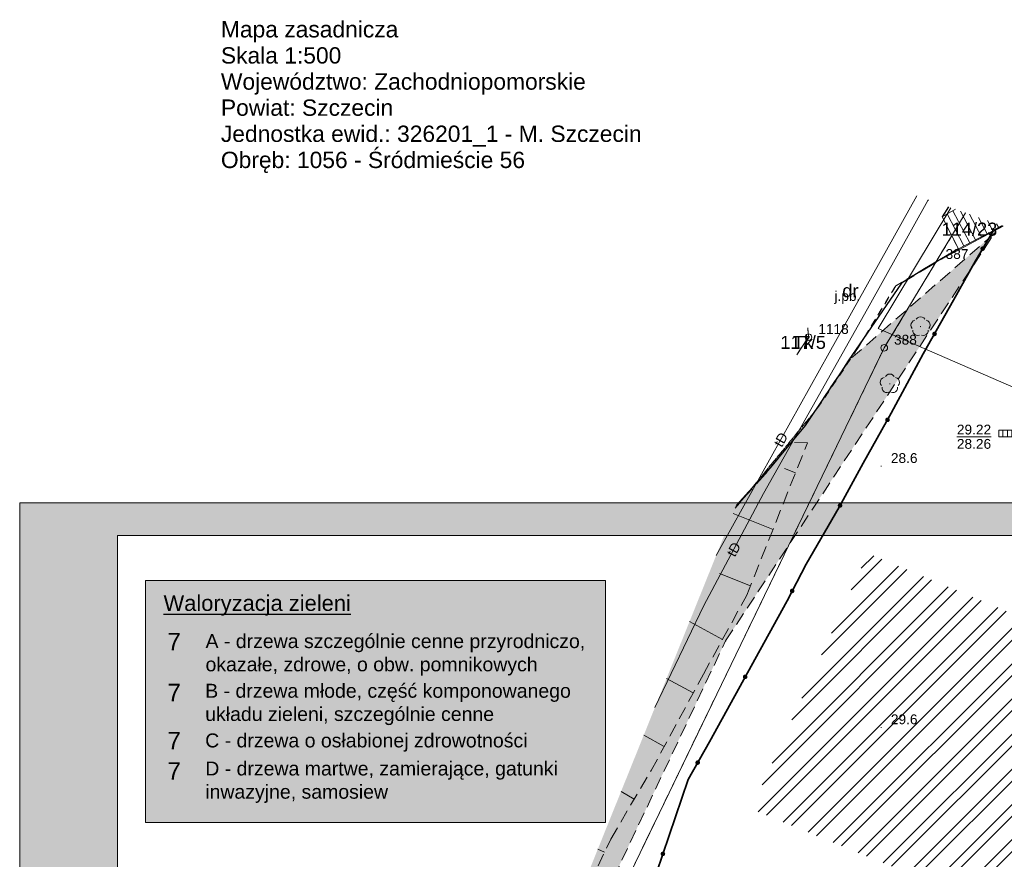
# Model space of a CAD drawing. Extents: x 5468194 to 5468404, y 5919486 to 5919674.
# Tile 2 of 15: x 5468194 to 5468269, y 5919610 to 5919674. Entities that reach past the tile are written whole.
import ezdxf
from ezdxf.enums import TextEntityAlignment as Align

# ---------------------------------------------------------------- set-up
doc = ezdxf.new("R2010")
doc.units = 0
doc.header["$PDSIZE"] = 0.75
for name, pattern in [('PRZER1-1', [2, 1, -1]), ('PRZER2-1', [3, 2, -1]), ('PRZER3-1', [4, 3, -1])]:
    doc.linetypes.add(name, pattern=pattern)
doc.layers.get('0').update_dxf_attribs({"color": 253, "linetype": 'CONTINUOUS', "lineweight": 13})
for name, color, linetype, lineweight in [('GEPPGD', 253, 'CONTINUOUS', 18), ('GEPPGD_O', 253, 'CONTINUOUS', 18), ('GESDZI', 30, 'CONTINUOUS', 18), ('GESDZI_O', 30, 'CONTINUOUS', 18), ('GESUZY', 253, 'PRZER1-1', 18), ('GESUZY_O', 253, 'PRZER1-1', 18), ('GOSRBG', 253, 'CONTINUOUS', 18), ('GSLKOG', 253, 'CONTINUOUS', 35), ('GSLKRW', 253, 'CONTINUOUS', 25), ('GSPPRB', 253, 'CONTINUOUS', 20), ('GSPRDL', 253, 'CONTINUOUS', 18), ('GSPWPN', 253, 'CONTINUOUS', 13), ('GSPWPN_O', 253, 'CONTINUOUS', 13), ('GSSKOA', 253, 'PRZER3-1', 18), ('GSSKOA_O', 253, 'PRZER3-1', 18), ('GSSSCK', 253, 'CONTINUOUS', 18), ('GSSZAD', 253, 'PRZER2-1', 18), ('GSSZSN', 253, 'PRZER2-1', 18), ('GULTPR', 253, 'CONTINUOUS', 18), ('GULTPR_O', 253, 'CONTINUOUS', 18), ('GUPKKS', 253, 'CONTINUOUS', 18), ('GUPPRZ_O', 253, 'CONTINUOUS', 18), ('ZZ_miejsce składowania materiałów', 150, 'CONTINUOUS', 13), ('ZZ_ramka', 250, 'CONTINUOUS', 13), ('ZZ_waloryzacja A', 30, 'CONTINUOUS', 30), ('ZZ_waloryzacja B', 5, 'CONTINUOUS', 30), ('ZZ_waloryzacja C', 6, 'CONTINUOUS', 30), ('ZZ_waloryzacja D', 1, 'CONTINUOUS', 30)]:
    doc.layers.add(name, color=color, linetype=linetype, lineweight=lineweight)
doc.layers.add('ZZ_legenda', color=7, linetype='CONTINUOUS')
doc.styles.add('GEO-INFO', font='arial.ttf')
doc.styles.add('TMD', font='arial.ttf', dxfattribs={"height": 1.5})

# ---------------------------------------------------------------- blocks, each defined once
blk = doc.blocks.new('EPPGS')
at = {"color": 0}
blk.add_lwpolyline([(0, 0.5), (0.154508, 0.475528), (0.293893, 0.404508), (0.404508, 0.293893), (0.475528, 0.154508), (0.5, 0), (0.475528, -0.154508), (0.404508, -0.293893), (0.293893, -0.404508), (0.154508, -0.475528), (0, -0.5), (-0.154508, -0.475528), (-0.293893, -0.404508), (-0.404508, -0.293893), (-0.475528, -0.154508), (-0.5, 0), (-0.475528, 0.154508), (-0.404508, 0.293893), (-0.293893, 0.404508), (-0.154508, 0.475528)], close=True, dxfattribs=at)
blk = doc.blocks.new('KOLO')
blk.add_hatch(color=0).paths.add_polyline_path([(-0.5, 0), (-0.482963, -0.12941), (-0.433013, -0.25), (-0.353553, -0.353553), (-0.25, -0.433013), (-0.12941, -0.482963), (0, -0.5), (0.12941, -0.482963), (0.25, -0.433013), (0.353553, -0.353553), (0.433013, -0.25), (0.482963, -0.12941), (0.5, 0), (0.482963, 0.12941), (0.433013, 0.25), (0.353553, 0.353553), (0.25, 0.433013), (0.12941, 0.482963), (0, 0.5), (-0.12941, 0.482963), (-0.25, 0.433013), (-0.353553, 0.353553), (-0.433013, 0.25), (-0.482963, 0.12941)])
blk = doc.blocks.new('EPPGN')
blk.add_hatch(color=0).paths.add_polyline_path([(0, -0.09), (0.027812, -0.085595), (0.052901, -0.072812), (0.072812, -0.052901), (0.085595, -0.027812), (0.09, 0), (0.085595, 0.027812), (0.072812, 0.052901), (0.052901, 0.072812), (0.027812, 0.085595), (0, 0.09), (-0.027812, 0.085595), (-0.052901, 0.072812), (-0.072812, 0.052901), (-0.085595, 0.027812), (-0.09, 0), (-0.085595, -0.027812), (-0.072812, -0.052901), (-0.052901, -0.072812), (-0.027812, -0.085595)])
blk = doc.blocks.new('SPDLP')
blk.add_hatch(color=0).paths.add_polyline_path([(0, -0.09), (0.027812, -0.085595), (0.052901, -0.072812), (0.072812, -0.052901), (0.085595, -0.027812), (0.09, 0), (0.085595, 0.027812), (0.072812, 0.052901), (0.052901, 0.072812), (0.027812, 0.085595), (0, 0.09), (-0.027812, 0.085595), (-0.052901, 0.072812), (-0.072812, 0.052901), (-0.085595, 0.027812), (-0.09, 0), (-0.085595, -0.027812), (-0.072812, -0.052901), (-0.052901, -0.072812), (-0.027812, -0.085595)])
at = {"color": 0}
for points in [[(-1.271938, -0.268652), (-1.40916, -0.048001), (-1.462858, 0.20623), (-1.426585, 0.463525), (-1.304695, 0.693003), (-1.11182, 0.867117), (-0.871109, 0.964971)], [(-0.648554, 1.126667), (-0.481106, 1.325358), (-0.255912, 1.454989), (0, 1.5), (0.255912, 1.454989), (0.481106, 1.325358), (0.648554, 1.126667)], [(0.871109, 0.964971), (1.11182, 0.867117), (1.304695, 0.693003), (1.426585, 0.463525), (1.462858, 0.20623), (1.40916, -0.048001), (1.271938, -0.268652)], [(-0.137547, -1.292703), (-0.389802, -1.355024), (-0.648184, -1.327532), (-0.881678, -1.213525), (-1.062258, -1.026689), (-1.168249, -0.78945), (-1.186929, -0.530282)], [(1.186929, -0.530282), (1.168249, -0.78945), (1.062258, -1.026689), (0.881678, -1.213525), (0.648184, -1.327532), (0.389802, -1.355024), (0.137547, -1.292703)]]:
    blk.add_lwpolyline(points, dxfattribs=at)
blk = doc.blocks.new('SUUS05')
at = {"color": 0}
blk.add_lwpolyline([(0.5, -0.25), (-0.5, -0.25), (-0.5, 0.25), (0.5, 0.25)], close=True, dxfattribs=at)
for points in [[(-0.175, -0.25), (-0.175, 0.25)], [(0.175, -0.25), (0.175, 0.25)]]:
    blk.add_lwpolyline(points, dxfattribs=at)
blk = doc.blocks.new('legenda walor.')
at = {"layer": 'ZZ_ramka', "true_color": 0xffffff}
blk.add_hatch(color=7, dxfattribs=at).paths.add_polyline_path([(-35.212, 18.542), (0, 18.542), (0, 0), (-35.212, 0)])
at = {"layer": 'ZZ_ramka'}
blk.add_lwpolyline([(-35.212, 18.542), (0, 18.542), (0, 0), (-35.212, 0)], close=True, dxfattribs=at)
at = {"layer": 'ZZ_legenda', "attachment_point": 1, "style": 'TMD'}
for s, insert, char_height, width in [('{\\LWaloryzacja zieleni}', (-33.838, 17.406, 10.1), 1.2, 38.94918), ('A - drzewa szczególnie cenne przyrodniczo, \\Pokazałe, zdrowe, o obw. pomnikowych', (-30.622, 14.428, 10.1), 1.06711, 34.90387), ('B - drzewa młode, część komponowanego \\Pukładu zieleni, szczególnie cenne ', (-30.646, 10.626, 10.1), 1.06711, 32.77725), ('C - drzewa o osłabionej zdrowotności', (-30.65, 6.824, 10.1), 1.06711, 27.26443), ('D - drzewa martwe, zamierające, gatunki \\Pinwazyjne, samosiew', (-30.643, 4.675, 10.1), 1.06711, 34.49351)]:
    blk.add_mtext(s, dxfattribs=dict(at, insert=insert, char_height=char_height, width=width))
at = {"layer": 'ZZ_waloryzacja A', "insert": (-33.543, 14.527, 10.1), "char_height": 1.334, "attachment_point": 1, "style": 'TMD'}
blk.add_mtext('7', dxfattribs=at)
at = {"layer": 'ZZ_waloryzacja B', "insert": (-33.543, 10.626, 10.1), "char_height": 1.334, "attachment_point": 1, "style": 'TMD'}
blk.add_mtext('7', dxfattribs=at)
at = {"layer": 'ZZ_waloryzacja C', "insert": (-33.543, 6.943, 10.1), "char_height": 1.334, "attachment_point": 1, "style": 'TMD'}
blk.add_mtext('7', dxfattribs=at)
at = {"layer": 'ZZ_waloryzacja D', "insert": (-33.543, 4.625, 10.1), "char_height": 1.334, "attachment_point": 1, "style": 'TMD'}
blk.add_mtext('7', dxfattribs=at)

msp = doc.modelspace()

# ---------------------------------------------------------------- hatches: boundary and pattern name
at = {"layer": 'GSSZAD', "linetype": 'Continuous', "lineweight": 18}
h = msp.add_hatch(dxfattribs=at)
h.set_pattern_fill('OTZK', color=256, scale=0.5, style=0)
h.set_pattern_definition([(0, (5460000, 5910000), (3, 3), [0.3827, -5.6173]), (0, (5460000, 5910000.924), (3, 3), [0.3827, -5.6173]), (90, (5459999.7294, 5910000.2706), (-3, 3), [0.3827, -5.6173]), (90, (5460000.6533, 5910000.2706), (-3, 3), [0.3827, -5.6173]), (45, (5460000.3827, 5910000), (-3, 3), [0.3826834, -3.8599573]), (45, (5459999.7294, 5910000.6533), (-3, 3), [0.3826834, -3.8599573]), (135, (5460000, 5910000), (-3, -3), [0.3826834, -3.8599573]), (135, (5460000.6533, 5910000.6533), (-3, -3), [0.3826834, -3.8599573]), (0, (5460003, 5910000.924), (3, 3), [0.3827, -5.6173]), (90, (5460002.7294, 5910000.2706), (-3, 3), [0.3827, -5.6173]), (90, (5460003.6533, 5910000.2706), (-3, 3), [0.3827, -5.6173]), (45, (5460003.567, 5910000.1836), (-3, 3), [0.1233591, -4.1192816]), (45, (5460002.7294, 5910000.6533), (-3, 3), [0.3826834, -3.8599573]), (135, (5460002.817, 5910000.1836), (-3, -3), [0.1233591, -4.1192816]), (135, (5460003.6533, 5910000.6533), (-3, -3), [0.3826834, -3.8599573])])
h.paths.add_polyline_path([(5468257.49, 5919648.07), (5468254.19, 5919643.12), (5468251.2, 5919639.51), (5468248.921, 5919637.023), (5468209.435, 5919539.064), (5468211.991, 5919538.13), (5468214.54, 5919544.84), (5468218.13, 5919554.54), (5468225.87, 5919571.91), (5468234.37, 5919597.64), (5468248.09, 5919626.63), (5468268.67, 5919657.82)], flags=0)
at = {"layer": 'ZZ_miejsce składowania materiałów'}
h = msp.add_hatch(dxfattribs=at)
h.set_pattern_fill('ANSI32', color=256, scale=0.2, style=0)
h.paths.add_polyline_path([(5468258.998, 5919633.336), (5468278.514, 5919625.175), (5468270.78, 5919605.313), (5468250.036, 5919613.763)])
at = {"layer": 'ZZ_ramka', "true_color": 0xffffff}
h = msp.add_hatch(color=7, dxfattribs=at)
h.paths.add_polyline_path([(5468401.523, 5919491.204), (5468201.523, 5919491.204), (5468201.523, 5919634.704), (5468401.523, 5919634.704)], flags=16)
h.paths.add_polyline_path([(5468194.023, 5919637.204), (5468404.023, 5919637.204), (5468404.023, 5919488.704), (5468194.023, 5919488.704)])

# ---------------------------------------------------------------- linework, layer by layer
at = {"layer": 'GESDZI', "linetype": 'Continuous', "lineweight": 18, "elevation": 10.22}
for points in [[(5468236.79, 5919600.59), (5468260.24, 5919649.06), (5468264.19, 5919655.62), (5468266.47, 5919659.398)], [(5468266.47, 5919659.398), (5468264.19, 5919655.62), (5468269.338, 5919658.389)], [(5468269.338, 5919658.389), (5468264.19, 5919655.62), (5468260.24, 5919649.06), (5468236.79, 5919600.59), (5468236.7, 5919594.41), (5468213.438, 5919537.601)], [(5468254.386, 5919650.584), (5468254.44, 5919649.88), (5468253.613, 5919648.665)], [(5468253.613, 5919648.665), (5468254.44, 5919649.88), (5468254.386, 5919650.584)]]:
    msp.add_lwpolyline(points, dxfattribs=at)
at = {"layer": 'GESUZY', "linetype": 'PRZER1-1', "lineweight": 18, "ltscale": 0.5, "elevation": 10.08}
for points in [[(5468266.47, 5919659.398), (5468264.19, 5919655.62), (5468260.24, 5919649.06), (5468236.79, 5919600.59), (5468236.7, 5919594.41), (5468213.438, 5919537.601)], [(5468248.826, 5919636.789), (5468249.486, 5919637.571), (5468255.154, 5919644.486), (5468258.193, 5919649.003), (5468261.122, 5919653.81), (5468264.19, 5919655.62), (5468266.47, 5919659.398)], [(5468213.438, 5919537.601), (5468236.7, 5919594.41), (5468236.79, 5919600.59), (5468260.24, 5919649.06), (5468264.19, 5919655.62), (5468261.122, 5919653.81), (5468258.193, 5919649.003), (5468255.154, 5919644.486), (5468249.486, 5919637.571), (5468248.826, 5919636.789)], [(5468253.613, 5919648.665), (5468254.44, 5919649.88), (5468254.386, 5919650.584)], [(5468254.386, 5919650.584), (5468254.44, 5919649.88), (5468253.613, 5919648.665)]]:
    msp.add_lwpolyline(points, dxfattribs=at)
at = {"layer": 'GOSRBG', "linetype": 'Continuous', "lineweight": 18, "elevation": 10.04}
msp.add_lwpolyline([(5468265.344, 5919659.794), (5468259.784, 5919650.547), (5468390.529, 5919593.714), (5468400.349, 5919607.998), (5468401.028, 5919609.037)], dxfattribs=at)
at = {"layer": 'GSLKOG', "linetype": 'Continuous', "lineweight": 35, "elevation": 10.18}
msp.add_lwpolyline([(5468269.299, 5919658.402), (5468268.602, 5919658.039), (5468267.231, 5919655.728), (5468265.553, 5919652.723), (5468263.233, 5919648.594), (5468260.777, 5919644.067), (5468258.631, 5919640.239), (5468256.786, 5919636.871), (5468254.26, 5919632.49), (5468252.794, 5919629.702), (5468250.725, 5919625.948), (5468246.854, 5919618.903), (5468245.218, 5919616.016), (5468242.314, 5919607.453), (5468239.59, 5919599.35)], dxfattribs=at)
at = {"layer": 'GSLKRW', "linetype": 'Continuous', "lineweight": 25, "elevation": 10.18}
for points in [[(5468265.157, 5919659.86), (5468264.666, 5919659.093)], [(5468265.917, 5919656.639), (5468263.335, 5919655.113), (5468261.57, 5919654.01)], [(5468261.57, 5919654.01), (5468257.49, 5919648.07), (5468257.26, 5919647.69), (5468254.19, 5919643.12), (5468251.2, 5919639.51), (5468248.921, 5919637.023)], [(5468248.921, 5919637.023), (5468251.2, 5919639.51)]]:
    msp.add_lwpolyline(points, dxfattribs=at)
at = {"layer": 'GSPPRB', "linetype": 'Continuous', "lineweight": 20}
for p in [(5468268.67, 5919657.82, 10.28), (5468261.122, 5919653.81, 10.28), (5468261.57, 5919654.01, 10.28), (5468258.193, 5919649.003, 10.28), (5468257.26, 5919647.69, 10.28), (5468257.49, 5919648.07, 10.28), (5468255.154, 5919644.486, 10.28), (5468254.19, 5919643.12, 10.28), (5468251.2, 5919639.51, 10.28), (5468249.486, 5919637.571, 10.28), (5468254.26, 5919632.49, 10.28), (5468248.09, 5919626.63, 10.28)]:
    msp.add_point(p, dxfattribs=at)
at = {"layer": 'GSSKOA', "linetype": 'PRZER3-1', "lineweight": 18, "ltscale": 0.5, "elevation": 10.18}
for points in [[(5468265.157, 5919659.86), (5468264.666, 5919659.093), (5468265.917, 5919656.639), (5468261.57, 5919654.01), (5468257.49, 5919648.07), (5468257.26, 5919647.69), (5468254.19, 5919643.12), (5468251.2, 5919639.51), (5468248.921, 5919637.023)], [(5468253.557, 5919648.527), (5468254.384, 5919649.797)]]:
    msp.add_lwpolyline(points, dxfattribs=at)
at = {"layer": 'GSSSCK', "linetype": 'Continuous', "lineweight": 18, "elevation": 10.18}
for points in [[(5468265.696, 5919659.67), (5468264.666, 5919659.093)], [(5468264.666, 5919659.093), (5468265.917, 5919656.639), (5468269.299, 5919658.402)]]:
    msp.add_lwpolyline(points, dxfattribs=at)
at = {"layer": 'GSSSCK', "linetype": 'Continuous', "lineweight": 18, "elevation": 10.18, "flags": 128}
for points in [[(5468266.792, 5919657.095), (5468265.505, 5919659.563)], [(5468267.236, 5919657.326), (5468266.085, 5919659.533)], [(5468266.349, 5919656.864), (5468265.069, 5919659.319)], [(5468267.679, 5919657.558), (5468266.775, 5919659.29)], [(5468268.122, 5919657.789), (5468267.466, 5919659.047)], [(5468268.566, 5919658.02), (5468268.157, 5919658.804)], [(5468269.009, 5919658.251), (5468268.847, 5919658.561)]]:
    msp.add_lwpolyline(points, dxfattribs=at)
at = {"layer": 'GSSZAD', "linetype": 'PRZER2-1', "lineweight": 18, "ltscale": 0.5, "elevation": 10.1}
msp.add_lwpolyline([(5468211.991, 5919538.13), (5468214.54, 5919544.84), (5468218.13, 5919554.54), (5468225.87, 5919571.91), (5468234.37, 5919597.64), (5468248.09, 5919626.63), (5468268.67, 5919657.82), (5468257.49, 5919648.07), (5468254.19, 5919643.12), (5468251.2, 5919639.51), (5468248.921, 5919637.023)], dxfattribs=at)
at = {"layer": 'GSSZSN', "linetype": 'PRZER2-1', "lineweight": 18, "ltscale": 0.5, "elevation": 10.06}
for points in [[(5468212.051, 5919538.108), (5468213.513, 5919541.799), (5468214.972, 5919546.922), (5468217.385, 5919553.352), (5468218.942, 5919556.3), (5468221.739, 5919561.717), (5468222.527, 5919564.47), (5468224.103, 5919568.292), (5468225.719, 5919571.837), (5468228.419, 5919579.015), (5468231.138, 5919585.989), (5468234.053, 5919593.866), (5468234.427, 5919599.461), (5468235.748, 5919603.975), (5468239.293, 5919611.457), (5468242.388, 5919616.704), (5468246.388, 5919624.075), (5468249.715, 5919630.131), (5468254.363, 5919641.796)], [(5468254.363, 5919641.796), (5468253.109, 5919641.815), (5468251.13, 5919639.39), (5468248.877, 5919636.916)]]:
    msp.add_lwpolyline(points, dxfattribs=at)
at = {"layer": 'GSSZSN', "linetype": 'Continuous', "lineweight": 18, "elevation": 10.06, "flags": 128}
for points in [[(5468253.445, 5919639.493), (5468252.603, 5919639.828)], [(5468251.722, 5919635.169), (5468248.664, 5919636.387)], [(5468249.999, 5919630.845), (5468247.62, 5919631.793)], [(5468247.843, 5919626.725), (5468245.327, 5919628.107)], [(5468245.61, 5919622.641), (5468243.57, 5919623.748)], [(5468243.39, 5919618.55), (5468241.818, 5919619.402)], [(5468241.09, 5919614.503), (5468240.083, 5919615.098)], [(5468238.815, 5919610.447), (5468238.305, 5919610.688)]]:
    msp.add_lwpolyline(points, dxfattribs=at)
at = {"layer": 'GULTPR', "linetype": 'Continuous', "lineweight": 18, "elevation": 10.14}
for points in [[(5468263.62, 5919660.4), (5468263.586, 5919660.339), (5468259.077, 5919652.267), (5468255.499, 5919645.928), (5468250.992, 5919637.925), (5468246.435, 5919629.343), (5468242.676, 5919621.532)], [(5468262.748, 5919660.707), (5468256.033, 5919648.672), (5468248.612, 5919635.406), (5468247.37, 5919633.176)]]:
    msp.add_lwpolyline(points, dxfattribs=at)
at = {"layer": 'GUPPRZ_O', "linetype": 'Continuous', "lineweight": 9, "elevation": 10.8, "flags": 128}
msp.add_lwpolyline([(5468265.805, 5919642.26), (5468268.426, 5919642.26)], dxfattribs=at)
at = {"layer": 'ZZ_ramka', "elevation": 10.06}
for points in [[(5468194.023, 5919637.204), (5468404.023, 5919637.204), (5468404.023, 5919488.704), (5468194.023, 5919488.704)], [(5468401.523, 5919491.204), (5468201.523, 5919491.204), (5468201.523, 5919634.704), (5468401.523, 5919634.704)]]:
    msp.add_lwpolyline(points, close=True, dxfattribs=at)

# ---------------------------------------------------------------- block references
at = {"layer": 'GEPPGD', "lineweight": 18, "xscale": 0.5, "yscale": 0.5}
for name, p in [('EPPGN', (5468264.19, 5919655.62, 10.24)), ('EPPGS', (5468254.44, 5919649.88, 10.24)), ('EPPGS', (5468260.24, 5919649.06, 10.24))]:
    msp.add_blockref(name, p, dxfattribs=at)
at = {"layer": 'GSLKOG', "lineweight": 35, "xscale": 0.35, "yscale": 0.35}
for p in [(5468267.783, 5919656.659, 10.18), (5468264.095, 5919650.129, 10.18), (5468260.489, 5919643.553, 10.18), (5468256.853, 5919636.994, 10.18), (5468253.188, 5919630.451, 10.18), (5468249.585, 5919623.874, 10.18), (5468245.953, 5919617.312, 10.18), (5468243.288, 5919610.324, 10.18)]:
    msp.add_blockref('KOLO', p, dxfattribs=at)
at = {"layer": 'GSPRDL', "lineweight": 18, "xscale": 0.5, "yscale": 0.5}
for p in [(5468263.02, 5919650.69, 10.12), (5468260.67, 5919646.31, 10.12)]:
    msp.add_blockref('SPDLP', p, dxfattribs=at)
at = {"layer": 'GSPWPN', "lineweight": 13, "xscale": 0.09, "yscale": 0.09}
for p in [(5468260, 5919640, 10.08), (5468260, 5919620, 10.08)]:
    msp.add_blockref('KOLO', p, dxfattribs=at)
at = {"layer": 'GUPKKS', "lineweight": 18}
msp.add_blockref('SUUS05', (5468269.51, 5919642.506, 10.16), dxfattribs=at)
at = {"layer": 'ZZ_ramka'}
msp.add_blockref('legenda walor.', (5468238.88, 5919612.718), dxfattribs=at)

# ---------------------------------------------------------------- texts
at = {"linetype": 'Continuous', "lineweight": 0, "style": 'GEO-INFO'}
for s, p in [('Mapa zasadnicza', (5468209.435, 5919672.827)), ('Skala 1:500', (5468209.435, 5919670.827)), ('Województwo: Zachodniopomorskie', (5468209.435, 5919668.827)), ('Powiat: Szczecin', (5468209.435, 5919666.827)), ('Jednostka ewid.: 326201_1 - M. Szczecin', (5468209.435, 5919664.827)), ('Obręb: 1056 - Śródmieście 56', (5468209.435, 5919662.827))]:
    msp.add_text(s, height=1.25, dxfattribs=at).set_placement(p)
at = {"layer": 'GEPPGD_O', "linetype": 'Continuous', "lineweight": 0, "style": 'GEO-INFO'}
for s, p in [('387', (5468264.94, 5919655.87, 10.8)), ('1118', (5468255.19, 5919650.13, 10.8)), ('388', (5468260.99, 5919649.31, 10.8))]:
    msp.add_text(s, height=0.75, dxfattribs=at).set_placement(p)
at = {"layer": 'GESDZI_O', "linetype": 'Continuous', "lineweight": 0, "style": 'GEO-INFO'}
for s, p in [('114/23', (5468266.764, 5919658.149, 10.8)), ('117/5', (5468254.027, 5919649.482, 10.8))]:
    msp.add_text(s, height=1, dxfattribs=at).set_placement(p, align=Align.MIDDLE_CENTER)
at = {"layer": 'GESUZY_O', "linetype": 'Continuous', "lineweight": 0, "style": 'GEO-INFO'}
for s, p in [('dr', (5468257.648, 5919653.435, 10.8)), ('Tk', (5468254.027, 5919649.482, 10.8))]:
    msp.add_text(s, height=1, dxfattribs=at).set_placement(p, align=Align.MIDDLE_CENTER)
at = {"layer": 'GSPWPN_O', "linetype": 'Continuous', "lineweight": 0, "style": 'GEO-INFO'}
for s, p in [('28.6', (5468260.75, 5919640.25, 10.8)), ('29.6', (5468260.75, 5919620.25, 10.8))]:
    msp.add_text(s, height=0.75, dxfattribs=at).set_placement(p)
at = {"layer": 'GSSKOA_O', "linetype": 'Continuous', "lineweight": 0, "style": 'GEO-INFO'}
msp.add_text('j.pb.', height=0.75, dxfattribs=at).set_placement((5468257.419, 5919653.029, 10.8), align=Align.MIDDLE_CENTER)
at = {"layer": 'GULTPR_O', "linetype": 'Continuous', "lineweight": 0, "style": 'GEO-INFO'}
for rotation, p in [(60.77633, (5468252.322, 5919642.039, 10.8)), (62.03264, (5468248.714, 5919633.634, 10.8))]:
    msp.add_text('tD', height=0.75, rotation=rotation, dxfattribs=at).set_placement(p, align=Align.MIDDLE_CENTER)
at = {"layer": 'GUPPRZ_O', "linetype": 'Continuous', "lineweight": 0, "style": 'GEO-INFO'}
for s, p in [('29.22', (5468265.805, 5919642.432)), ('28.26', (5468265.805, 5919641.337))]:
    msp.add_text(s, height=0.75, dxfattribs=at).set_placement(p)

doc.saveas('drawing.dxf')
